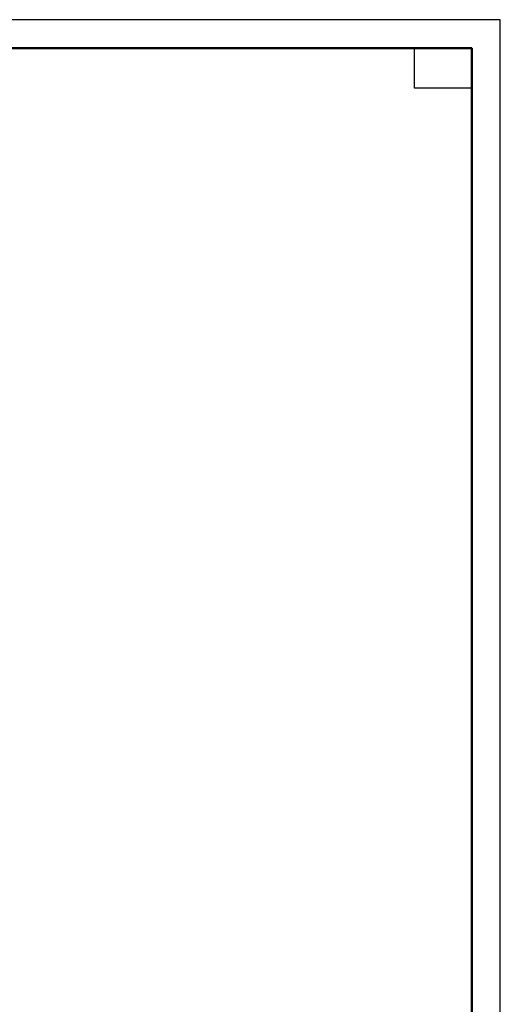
# Model space of a CAD drawing. Header units: millimetres. Extents: x 0 to 61017, y 0 to 42000.
# Tile 30 of 30: x 50993 to 59400, y 24761 to 42000. Entities that reach past the tile are written whole.
import ezdxf

# ---------------------------------------------------------------- set-up
doc = ezdxf.new("R2010")
doc.units = ezdxf.units.MM
doc.layers.add('Standard', color=7, linetype='Continuous', lineweight=25)

msp = doc.modelspace()

# ---------------------------------------------------------------- linework, layer by layer
at = {"layer": 'Standard', "color": 7, "linetype": 'Continuous', "lineweight": 13, "transparency": 33554687}
msp.add_lwpolyline([(0, 0), (59400, 0), (59400, 42000), (0, 42000), (0, 0)], close=True, dxfattribs=at)
at = {"layer": 'Standard', "color": 7, "linetype": 'Continuous', "lineweight": -3, "transparency": 33554687}
msp.add_lwpolyline([(0, 42000), (0, 0), (59400, 0), (59400, 42000), (0, 42000)], dxfattribs=at)
at = {"layer": 'Standard', "color": 7, "linetype": 'Continuous', "lineweight": 25, "transparency": 33554687}
msp.add_lwpolyline([(0, 42000), (0, 0), (59400, 0), (59400, 42000), (0, 42000)], dxfattribs=at)
at = {"layer": 'Standard', "color": 7, "linetype": 'Continuous', "lineweight": 18, "transparency": 33554687}
msp.add_lwpolyline([(59400, 42000), (0, 42000), (0, 0), (59400, 0), (59400, 42000)], dxfattribs=at)
at = {"layer": 'Standard', "color": 7, "linetype": 'Continuous', "lineweight": 13, "transparency": 33554687}
msp.add_lwpolyline([(59400, 42000), (0, 42000), (0, 0), (59400, 0), (59400, 42000)], dxfattribs=at)
at = {"layer": 'Standard', "color": 7, "linetype": 'Continuous', "lineweight": 50, "transparency": 33554687}
msp.add_lwpolyline([(2000, 41500), (58900, 41500), (58900, 500), (2000, 500), (2000, 41500)], close=True, dxfattribs=at)
at = {"layer": 'Standard', "color": 7, "linetype": 'Continuous', "lineweight": 25, "transparency": 33554687}
msp.add_lwpolyline([(58900, 41500), (58900, 40800), (57900, 40800), (57900, 41500), (58900, 41500)], close=True, dxfattribs=at)

doc.saveas('drawing.dxf')
